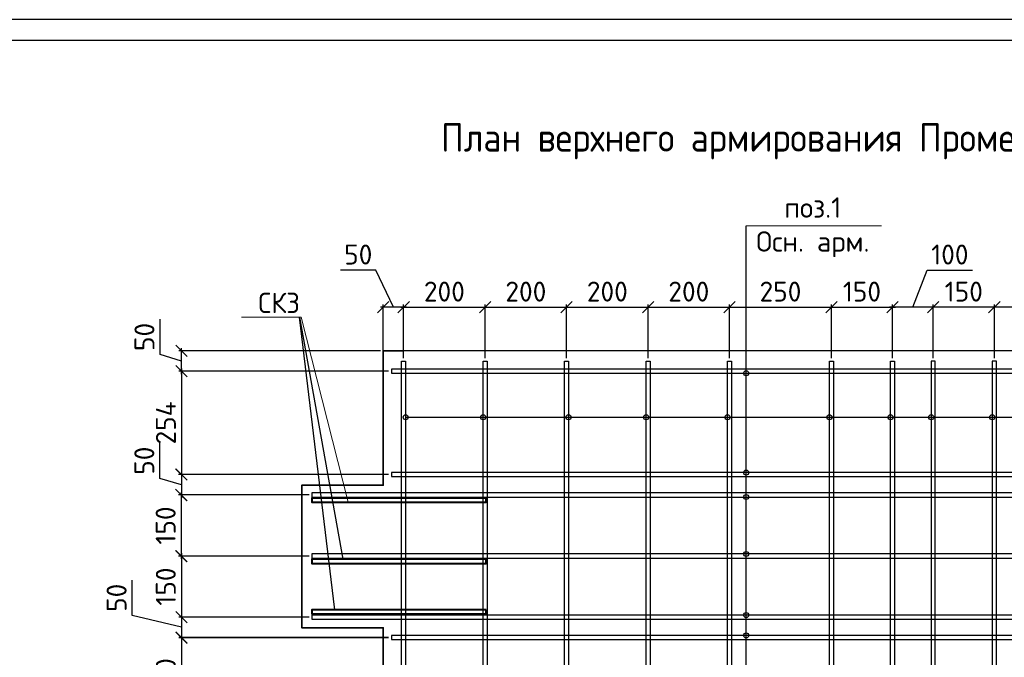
# Model space of a CAD drawing. Header units: millimetres. Extents: x 40580 to 2152466, y -328404 to 177125.
# Tile 143 of 252: x 458278 to 470362, y 169293 to 177125. Entities that reach past the tile are written whole.
import ezdxf
from ezdxf import colors
from ezdxf.entities.mleader import LeaderData, LeaderLine
from ezdxf.math import Vec2, Vec3

# ---------------------------------------------------------------- set-up
doc = ezdxf.new("R2010")
doc.units = ezdxf.units.MM
doc.linetypes.add('CENTER', pattern=[2, 1.25, -0.25, 0.25, -0.25])
doc.layers.add('11', color=7, linetype='Continuous')
doc.layers.add('Столовая - обозначения', color=7, linetype='Continuous')
for name, color, linetype, lineweight in [('Арм_хомуты', 133, 'Continuous', 18), ('ОСИ', 7, 'CENTER', 15), ('Перекрытие ж_бетон', 250, 'Continuous', 30), ('подоснова', 151, 'Continuous', 5), ('Столовая Двери и окна', 7, 'Continuous', 15), ('ТЕКСТ', 7, 'Continuous', 15)]:
    doc.layers.add(name, color=color, linetype=linetype, lineweight=lineweight)
doc.layers.add('Стена_ бетон несущ.', color=7, linetype='Continuous', lineweight=70, true_color=0xb4b496)
doc.styles.add('GOST-2.304_Type-B', font='GOST_Common.ttf')
doc.styles.get("Standard").update_dxf_attribs({"font": 'isocpeur.ttf'})
doc.styles.add('ГОСТ', font='isocpeur.ttf')
doc.styles.add('ГОСТ 2.304', font='isocpeur.ttf')
doc.dimstyles.new('Осевые', dxfattribs={"dimscale": 0.7, "dimtxt": 450, "dimasz": 400, "dimexe": 100, "dimexo": 100, "dimgap": 100, "dimtad": 1, "dimdec": 0, "dimzin": 0, "dimdsep": 46, "dimtxsty": 'Standard', "dimblk": 'OBLIQUE', "dimcen": 9, "dimdle": 100, "dimazin": 0, "dimtm": 1e-09, "dimtfac": 1, "dimtdec": 0, "dimtofl": 0, "dimtmove": 0, "dimatfit": 3, "dimfxl": 1, "dimtolj": 1, "dimtzin": 0, "dimarcsym": 0})

# ---------------------------------------------------------------- blocks, each defined once
blk = doc.blocks.new('Штамп')
at = {"layer": '11'}
blk.add_line((311470, 126228), (252070, 126228), dxfattribs=at)
at = {"layer": '11', "lineweight": 30}
blk.add_line((254210, 125978), (311220, 125978), dxfattribs=at)
blk = doc.blocks.new('_None')
blk = doc.blocks.new('_OBLIQUE')
at = {"color": 0, "linetype": 'ByBlock'}
blk.add_line((-0.5, -0.5), (0.5, 0.5), dxfattribs=at)
blk = doc.blocks.new('*D5743')
at = {"layer": 'Defpoints', "color": 0, "linetype": 'ByBlock', "lineweight": 25, "ltscale": 13, "transparency": 16777216}
for p in [(462740, 173593), (462740, 173011), (462990, 172931)]:
    blk.add_point(p, dxfattribs=at)
at = {"layer": 'ОСИ', "color": 0, "linetype": 'ByBlock', "lineweight": -2, "ltscale": 13, "transparency": 16777216}
for p, q in [((462650, 174048), (462216, 174048)), ((462865, 173593), (462650, 174048)), ((463025, 173593), (462705, 173593)), ((462740, 173046), (462740, 173628)), ((462990, 172966), (462990, 173628))]:
    blk.add_line(p, q, dxfattribs=at)
at = {"layer": 'ОСИ', "color": 0, "linetype": 'ByBlock', "lineweight": -2, "ltscale": 13, "transparency": 16777216, "xscale": 140, "yscale": 140, "zscale": 140, "rotation": 180}
blk.add_blockref('_OBLIQUE', (462740, 173593), dxfattribs=at)
at = {"layer": 'ОСИ', "color": 0, "linetype": 'ByBlock', "lineweight": -2, "ltscale": 13, "transparency": 16777216, "xscale": 140, "yscale": 140, "zscale": 140}
blk.add_blockref('_OBLIQUE', (462990, 173593), dxfattribs=at)
at = {"layer": 'ОСИ', "color": 0, "linetype": 'ByBlock', "ltscale": 13, "transparency": 16777216, "insert": (462433, 174240), "char_height": 245, "attachment_point": 5}
blk.add_mtext('\\A1;50', dxfattribs=at)
blk = doc.blocks.new('*D5744')
at = {"layer": 'Defpoints', "color": 0, "linetype": 'ByBlock', "lineweight": 25, "ltscale": 13, "transparency": 16777216}
for p in [(463990, 173593), (462990, 172931), (463990, 172931)]:
    blk.add_point(p, dxfattribs=at)
at = {"layer": 'ОСИ', "color": 0, "linetype": 'ByBlock', "lineweight": -2, "ltscale": 13, "transparency": 16777216}
for p, q in [((462955, 173593), (464025, 173593)), ((462990, 172966), (462990, 173628)), ((463990, 172966), (463990, 173628))]:
    blk.add_line(p, q, dxfattribs=at)
at = {"layer": 'ОСИ', "color": 0, "linetype": 'ByBlock', "lineweight": -2, "ltscale": 13, "transparency": 16777216, "xscale": 140, "yscale": 140, "zscale": 140, "rotation": 180}
blk.add_blockref('_OBLIQUE', (462990, 173593), dxfattribs=at)
at = {"layer": 'ОСИ', "color": 0, "linetype": 'ByBlock', "lineweight": -2, "ltscale": 13, "transparency": 16777216, "xscale": 140, "yscale": 140, "zscale": 140}
blk.add_blockref('_OBLIQUE', (463990, 173593), dxfattribs=at)
at = {"layer": 'ОСИ', "color": 0, "linetype": 'ByBlock', "ltscale": 13, "transparency": 16777216, "insert": (463490, 173785), "char_height": 245, "attachment_point": 5}
blk.add_mtext('\\A1;200', dxfattribs=at)
blk = doc.blocks.new('*D5745')
at = {"layer": 'Defpoints', "color": 0, "linetype": 'ByBlock', "lineweight": 25, "ltscale": 13, "transparency": 16777216}
for p in [(464990, 173593), (463990, 172931), (464990, 172931)]:
    blk.add_point(p, dxfattribs=at)
at = {"layer": 'ОСИ', "color": 0, "linetype": 'ByBlock', "lineweight": -2, "ltscale": 13, "transparency": 16777216}
for p, q in [((463955, 173593), (465025, 173593)), ((463990, 172966), (463990, 173628)), ((464990, 172966), (464990, 173628))]:
    blk.add_line(p, q, dxfattribs=at)
at = {"layer": 'ОСИ', "color": 0, "linetype": 'ByBlock', "lineweight": -2, "ltscale": 13, "transparency": 16777216, "xscale": 140, "yscale": 140, "zscale": 140, "rotation": 180}
blk.add_blockref('_OBLIQUE', (463990, 173593), dxfattribs=at)
at = {"layer": 'ОСИ', "color": 0, "linetype": 'ByBlock', "lineweight": -2, "ltscale": 13, "transparency": 16777216, "xscale": 140, "yscale": 140, "zscale": 140}
blk.add_blockref('_OBLIQUE', (464990, 173593), dxfattribs=at)
at = {"layer": 'ОСИ', "color": 0, "linetype": 'ByBlock', "ltscale": 13, "transparency": 16777216, "insert": (464490, 173785), "char_height": 245, "attachment_point": 5}
blk.add_mtext('\\A1;200', dxfattribs=at)
blk = doc.blocks.new('*D5746')
at = {"layer": 'Defpoints', "color": 0, "linetype": 'ByBlock', "lineweight": 25, "ltscale": 13, "transparency": 16777216}
for p in [(465990, 173593), (464990, 172931), (465990, 172931)]:
    blk.add_point(p, dxfattribs=at)
at = {"layer": 'ОСИ', "color": 0, "linetype": 'ByBlock', "lineweight": -2, "ltscale": 13, "transparency": 16777216}
for p, q in [((464955, 173593), (466025, 173593)), ((464990, 172966), (464990, 173628)), ((465990, 172966), (465990, 173628))]:
    blk.add_line(p, q, dxfattribs=at)
at = {"layer": 'ОСИ', "color": 0, "linetype": 'ByBlock', "lineweight": -2, "ltscale": 13, "transparency": 16777216, "xscale": 140, "yscale": 140, "zscale": 140, "rotation": 180}
blk.add_blockref('_OBLIQUE', (464990, 173593), dxfattribs=at)
at = {"layer": 'ОСИ', "color": 0, "linetype": 'ByBlock', "lineweight": -2, "ltscale": 13, "transparency": 16777216, "xscale": 140, "yscale": 140, "zscale": 140}
blk.add_blockref('_OBLIQUE', (465990, 173593), dxfattribs=at)
at = {"layer": 'ОСИ', "color": 0, "linetype": 'ByBlock', "ltscale": 13, "transparency": 16777216, "insert": (465490, 173785), "char_height": 245, "attachment_point": 5}
blk.add_mtext('\\A1;200', dxfattribs=at)
blk = doc.blocks.new('*D5747')
at = {"layer": 'Defpoints', "color": 0, "linetype": 'ByBlock', "lineweight": 25, "ltscale": 13, "transparency": 16777216}
for p in [(466990, 173593), (465990, 172931), (466990, 172931)]:
    blk.add_point(p, dxfattribs=at)
at = {"layer": 'ОСИ', "color": 0, "linetype": 'ByBlock', "lineweight": -2, "ltscale": 13, "transparency": 16777216}
for p, q in [((465955, 173593), (467025, 173593)), ((465990, 172966), (465990, 173628)), ((466990, 172966), (466990, 173628))]:
    blk.add_line(p, q, dxfattribs=at)
at = {"layer": 'ОСИ', "color": 0, "linetype": 'ByBlock', "lineweight": -2, "ltscale": 13, "transparency": 16777216, "xscale": 140, "yscale": 140, "zscale": 140, "rotation": 180}
blk.add_blockref('_OBLIQUE', (465990, 173593), dxfattribs=at)
at = {"layer": 'ОСИ', "color": 0, "linetype": 'ByBlock', "lineweight": -2, "ltscale": 13, "transparency": 16777216, "xscale": 140, "yscale": 140, "zscale": 140}
blk.add_blockref('_OBLIQUE', (466990, 173593), dxfattribs=at)
at = {"layer": 'ОСИ', "color": 0, "linetype": 'ByBlock', "ltscale": 13, "transparency": 16777216, "insert": (466490, 173785), "char_height": 245, "attachment_point": 5}
blk.add_mtext('\\A1;200', dxfattribs=at)
blk = doc.blocks.new('*D5748')
at = {"layer": 'Defpoints', "color": 0, "linetype": 'ByBlock', "lineweight": 25, "ltscale": 13, "transparency": 16777216}
for p in [(468240, 173593), (466990, 172931), (468240, 172932)]:
    blk.add_point(p, dxfattribs=at)
at = {"layer": 'ОСИ', "color": 0, "linetype": 'ByBlock', "lineweight": -2, "ltscale": 13, "transparency": 16777216}
for p, q in [((466955, 173593), (468275, 173593)), ((466990, 172966), (466990, 173628)), ((468240, 172967), (468240, 173628))]:
    blk.add_line(p, q, dxfattribs=at)
at = {"layer": 'ОСИ', "color": 0, "linetype": 'ByBlock', "lineweight": -2, "ltscale": 13, "transparency": 16777216, "xscale": 140, "yscale": 140, "zscale": 140, "rotation": 180}
blk.add_blockref('_OBLIQUE', (466990, 173593), dxfattribs=at)
at = {"layer": 'ОСИ', "color": 0, "linetype": 'ByBlock', "lineweight": -2, "ltscale": 13, "transparency": 16777216, "xscale": 140, "yscale": 140, "zscale": 140}
blk.add_blockref('_OBLIQUE', (468240, 173593), dxfattribs=at)
at = {"layer": 'ОСИ', "color": 0, "linetype": 'ByBlock', "ltscale": 13, "transparency": 16777216, "insert": (467615, 173785), "char_height": 245, "attachment_point": 5}
blk.add_mtext('\\A1;250', dxfattribs=at)
blk = doc.blocks.new('*D5749')
at = {"layer": 'Defpoints', "color": 0, "linetype": 'ByBlock', "lineweight": 25, "ltscale": 13, "transparency": 16777216}
for p in [(468990, 173593), (468240, 172932), (468990, 172932)]:
    blk.add_point(p, dxfattribs=at)
at = {"layer": 'ОСИ', "color": 0, "linetype": 'ByBlock', "lineweight": -2, "ltscale": 13, "transparency": 16777216}
for p, q in [((468205, 173593), (469025, 173593)), ((468240, 172967), (468240, 173628)), ((468990, 172967), (468990, 173628))]:
    blk.add_line(p, q, dxfattribs=at)
at = {"layer": 'ОСИ', "color": 0, "linetype": 'ByBlock', "lineweight": -2, "ltscale": 13, "transparency": 16777216, "xscale": 140, "yscale": 140, "zscale": 140, "rotation": 180}
blk.add_blockref('_OBLIQUE', (468240, 173593), dxfattribs=at)
at = {"layer": 'ОСИ', "color": 0, "linetype": 'ByBlock', "lineweight": -2, "ltscale": 13, "transparency": 16777216, "xscale": 140, "yscale": 140, "zscale": 140}
blk.add_blockref('_OBLIQUE', (468990, 173593), dxfattribs=at)
at = {"layer": 'ОСИ', "color": 0, "linetype": 'ByBlock', "ltscale": 13, "transparency": 16777216, "insert": (468615, 173785), "char_height": 245, "attachment_point": 5}
blk.add_mtext('\\A1;150', dxfattribs=at)
blk = doc.blocks.new('*D5755')
at = {"layer": 'Defpoints', "color": 0, "linetype": 'ByBlock', "lineweight": 25, "ltscale": 13, "transparency": 16777216}
for p in [(470240, 173593), (470240, 172931), (471490, 172931)]:
    blk.add_point(p, dxfattribs=at)
at = {"layer": 'ОСИ', "color": 0, "linetype": 'ByBlock', "lineweight": -2, "ltscale": 13, "transparency": 16777216}
for p, q in [((471525, 173593), (470205, 173593)), ((470240, 172966), (470240, 173628)), ((471490, 172966), (471490, 173628))]:
    blk.add_line(p, q, dxfattribs=at)
at = {"layer": 'ОСИ', "color": 0, "linetype": 'ByBlock', "lineweight": -2, "ltscale": 13, "transparency": 16777216, "xscale": 140, "yscale": 140, "zscale": 140, "rotation": 180}
blk.add_blockref('_OBLIQUE', (470240, 173593), dxfattribs=at)
at = {"layer": 'ОСИ', "color": 0, "linetype": 'ByBlock', "lineweight": -2, "ltscale": 13, "transparency": 16777216, "xscale": 140, "yscale": 140, "zscale": 140}
blk.add_blockref('_OBLIQUE', (471490, 173593), dxfattribs=at)
at = {"layer": 'ОСИ', "color": 0, "linetype": 'ByBlock', "ltscale": 13, "transparency": 16777216, "insert": (470865, 173785), "char_height": 245, "attachment_point": 5}
blk.add_mtext('\\A1;250', dxfattribs=at)
blk = doc.blocks.new('*D5756')
at = {"layer": 'Defpoints', "color": 0, "linetype": 'ByBlock', "lineweight": 25, "ltscale": 13, "transparency": 16777216}
for p in [(469490, 173593), (469490, 172931), (470240, 172931)]:
    blk.add_point(p, dxfattribs=at)
at = {"layer": 'ОСИ', "color": 0, "linetype": 'ByBlock', "lineweight": -2, "ltscale": 13, "transparency": 16777216}
for p, q in [((470275, 173593), (469455, 173593)), ((469490, 172966), (469490, 173628)), ((470240, 172966), (470240, 173628))]:
    blk.add_line(p, q, dxfattribs=at)
at = {"layer": 'ОСИ', "color": 0, "linetype": 'ByBlock', "lineweight": -2, "ltscale": 13, "transparency": 16777216, "xscale": 140, "yscale": 140, "zscale": 140, "rotation": 180}
blk.add_blockref('_OBLIQUE', (469490, 173593), dxfattribs=at)
at = {"layer": 'ОСИ', "color": 0, "linetype": 'ByBlock', "lineweight": -2, "ltscale": 13, "transparency": 16777216, "xscale": 140, "yscale": 140, "zscale": 140}
blk.add_blockref('_OBLIQUE', (470240, 173593), dxfattribs=at)
at = {"layer": 'ОСИ', "color": 0, "linetype": 'ByBlock', "ltscale": 13, "transparency": 16777216, "insert": (469865, 173785), "char_height": 245, "attachment_point": 5}
blk.add_mtext('\\A1;150', dxfattribs=at)
blk = doc.blocks.new('*D5757')
at = {"layer": 'Defpoints', "color": 0, "linetype": 'ByBlock', "lineweight": 25, "ltscale": 13, "transparency": 16777216}
for p in [(468990, 173593), (468990, 172932), (469490, 172931)]:
    blk.add_point(p, dxfattribs=at)
at = {"layer": 'ОСИ', "color": 0, "linetype": 'ByBlock', "lineweight": -2, "ltscale": 13, "transparency": 16777216}
for p, q in [((469240, 173593), (469416, 174048)), ((469416, 174048), (469972, 174048)), ((469525, 173593), (468955, 173593)), ((468990, 172967), (468990, 173628)), ((469490, 172966), (469490, 173628))]:
    blk.add_line(p, q, dxfattribs=at)
at = {"layer": 'ОСИ', "color": 0, "linetype": 'ByBlock', "lineweight": -2, "ltscale": 13, "transparency": 16777216, "xscale": 140, "yscale": 140, "zscale": 140, "rotation": 180}
blk.add_blockref('_OBLIQUE', (468990, 173593), dxfattribs=at)
at = {"layer": 'ОСИ', "color": 0, "linetype": 'ByBlock', "lineweight": -2, "ltscale": 13, "transparency": 16777216, "xscale": 140, "yscale": 140, "zscale": 140}
blk.add_blockref('_OBLIQUE', (469490, 173593), dxfattribs=at)
at = {"layer": 'ОСИ', "color": 0, "linetype": 'ByBlock', "ltscale": 13, "transparency": 16777216, "insert": (469694, 174240), "char_height": 245, "attachment_point": 5}
blk.add_mtext('\\A1;100', dxfattribs=at)
blk = doc.blocks.new('*D5758')
at = {"layer": 'Defpoints', "color": 0, "linetype": 'ByBlock', "lineweight": 25, "ltscale": 13, "transparency": 16777216}
for p in [(460264, 173056), (462740, 173056), (462840, 172807)]:
    blk.add_point(p, dxfattribs=at)
at = {"layer": 'ОСИ', "color": 0, "linetype": 'ByBlock', "lineweight": -2, "ltscale": 13, "transparency": 16777216}
for p, q in [((460002, 173011), (460002, 173445)), ((462705, 173056), (460229, 173056)), ((460264, 172772), (460264, 173091)), ((460264, 172932), (460002, 173011)), ((462805, 172807), (460229, 172807))]:
    blk.add_line(p, q, dxfattribs=at)
at = {"layer": 'ОСИ', "color": 0, "linetype": 'ByBlock', "lineweight": -2, "ltscale": 13, "transparency": 16777216, "xscale": 140, "yscale": 140, "zscale": 140}
for p, rotation in [((460264, 173056), 90), ((460264, 172807), 270)]:
    blk.add_blockref('_OBLIQUE', p, dxfattribs=dict(at, rotation=rotation))
at = {"layer": 'ОСИ', "color": 0, "linetype": 'ByBlock', "ltscale": 13, "transparency": 16777216, "insert": (459809, 173228), "char_height": 245, "attachment_point": 5, "rotation": 90}
blk.add_mtext('\\A1;50', dxfattribs=at)
blk = doc.blocks.new('*D5759')
at = {"layer": 'Defpoints', "color": 0, "linetype": 'ByBlock', "lineweight": 25, "ltscale": 13, "transparency": 16777216}
for p in [(462840, 172807), (460264, 171537), (462840, 171537)]:
    blk.add_point(p, dxfattribs=at)
at = {"layer": 'ОСИ', "color": 0, "linetype": 'ByBlock', "lineweight": -2, "ltscale": 13, "transparency": 16777216}
for p, q in [((460264, 172842), (460264, 171502)), ((462805, 172807), (460229, 172807)), ((462805, 171537), (460229, 171537))]:
    blk.add_line(p, q, dxfattribs=at)
at = {"layer": 'ОСИ', "color": 0, "linetype": 'ByBlock', "lineweight": -2, "ltscale": 13, "transparency": 16777216, "xscale": 140, "yscale": 140, "zscale": 140}
for p, rotation in [((460264, 172807), 90), ((460264, 171537), 270)]:
    blk.add_blockref('_OBLIQUE', p, dxfattribs=dict(at, rotation=rotation))
at = {"layer": 'ОСИ', "color": 0, "linetype": 'ByBlock', "ltscale": 13, "transparency": 16777216, "insert": (460072, 172172), "char_height": 245, "attachment_point": 5, "rotation": 90}
blk.add_mtext('\\A1;254', dxfattribs=at)
blk = doc.blocks.new('*D5760')
at = {"layer": 'Defpoints', "color": 0, "linetype": 'ByBlock', "lineweight": 25, "ltscale": 13, "transparency": 16777216}
for p in [(461865, 170537), (460264, 169787), (461865, 169787)]:
    blk.add_point(p, dxfattribs=at)
at = {"layer": 'ОСИ', "color": 0, "linetype": 'ByBlock', "lineweight": -2, "ltscale": 13, "transparency": 16777216}
for p, q in [((461830, 170537), (460229, 170537)), ((460264, 170572), (460264, 169752)), ((461830, 169787), (460229, 169787))]:
    blk.add_line(p, q, dxfattribs=at)
at = {"layer": 'ОСИ', "color": 0, "linetype": 'ByBlock', "lineweight": -2, "ltscale": 13, "transparency": 16777216, "xscale": 140, "yscale": 140, "zscale": 140}
for p, rotation in [((460264, 170537), 90), ((460264, 169787), 270)]:
    blk.add_blockref('_OBLIQUE', p, dxfattribs=dict(at, rotation=rotation))
at = {"layer": 'ОСИ', "color": 0, "linetype": 'ByBlock', "ltscale": 13, "transparency": 16777216, "insert": (460071, 170162), "char_height": 245, "attachment_point": 5, "rotation": 90}
blk.add_mtext('\\A1;150', dxfattribs=at)
blk = doc.blocks.new('*D5761')
at = {"layer": 'Defpoints', "color": 0, "linetype": 'ByBlock', "lineweight": 25, "ltscale": 13, "transparency": 16777216}
for p in [(461865, 169787), (460264, 169537), (462840, 169537)]:
    blk.add_point(p, dxfattribs=at)
at = {"layer": 'ОСИ', "color": 0, "linetype": 'ByBlock', "lineweight": -2, "ltscale": 13, "transparency": 16777216}
for p, q in [((459660, 169807), (459660, 170241)), ((460264, 169662), (459660, 169807)), ((460264, 169822), (460264, 169502)), ((461830, 169787), (460229, 169787)), ((462805, 169537), (460229, 169537))]:
    blk.add_line(p, q, dxfattribs=at)
at = {"layer": 'ОСИ', "color": 0, "linetype": 'ByBlock', "lineweight": -2, "ltscale": 13, "transparency": 16777216, "xscale": 140, "yscale": 140, "zscale": 140}
for p, rotation in [((460264, 169787), 90), ((460264, 169537), 270)]:
    blk.add_blockref('_OBLIQUE', p, dxfattribs=dict(at, rotation=rotation))
at = {"layer": 'ОСИ', "color": 0, "linetype": 'ByBlock', "ltscale": 13, "transparency": 16777216, "insert": (459467, 170024), "char_height": 245, "attachment_point": 5, "rotation": 90}
blk.add_mtext('\\A1;50', dxfattribs=at)
blk = doc.blocks.new('*D5765')
at = {"layer": 'Defpoints', "color": 0, "linetype": 'ByBlock', "lineweight": 25, "ltscale": 13, "transparency": 16777216}
for p in [(462840, 171537), (460262, 171287), (461865, 171287)]:
    blk.add_point(p, dxfattribs=at)
at = {"layer": 'ОСИ', "color": 0, "linetype": 'ByBlock', "lineweight": -2, "ltscale": 13, "transparency": 16777216}
for p, q in [((459999, 171491), (459999, 171925)), ((460262, 171412), (459999, 171491)), ((462805, 171537), (460227, 171537)), ((460262, 171572), (460262, 171252)), ((461830, 171287), (460227, 171287))]:
    blk.add_line(p, q, dxfattribs=at)
at = {"layer": 'ОСИ', "color": 0, "linetype": 'ByBlock', "lineweight": -2, "ltscale": 13, "transparency": 16777216, "xscale": 140, "yscale": 140, "zscale": 140}
for p, rotation in [((460262, 171537), 90), ((460262, 171287), 270)]:
    blk.add_blockref('_OBLIQUE', p, dxfattribs=dict(at, rotation=rotation))
at = {"layer": 'ОСИ', "color": 0, "linetype": 'ByBlock', "ltscale": 13, "transparency": 16777216, "insert": (459807, 171708), "char_height": 245, "attachment_point": 5, "rotation": 90}
blk.add_mtext('\\A1;50', dxfattribs=at)
blk = doc.blocks.new('*D5766')
at = {"layer": 'Defpoints', "color": 0, "linetype": 'ByBlock', "lineweight": 25, "ltscale": 13, "transparency": 16777216}
for p in [(461865, 171287), (460261, 170537), (461865, 170537)]:
    blk.add_point(p, dxfattribs=at)
at = {"layer": 'ОСИ', "color": 0, "linetype": 'ByBlock', "lineweight": -2, "ltscale": 13, "transparency": 16777216}
for p, q in [((461830, 171287), (460226, 171287)), ((460261, 171322), (460261, 170502)), ((461830, 170537), (460226, 170537))]:
    blk.add_line(p, q, dxfattribs=at)
at = {"layer": 'ОСИ', "color": 0, "linetype": 'ByBlock', "lineweight": -2, "ltscale": 13, "transparency": 16777216, "xscale": 140, "yscale": 140, "zscale": 140}
for p, rotation in [((460261, 171287), 90), ((460261, 170537), 270)]:
    blk.add_blockref('_OBLIQUE', p, dxfattribs=dict(at, rotation=rotation))
at = {"layer": 'ОСИ', "color": 0, "linetype": 'ByBlock', "ltscale": 13, "transparency": 16777216, "insert": (460069, 170912), "char_height": 245, "attachment_point": 5, "rotation": 90}
blk.add_mtext('\\A1;150', dxfattribs=at)
blk = doc.blocks.new('*D5909')
at = {"layer": 'Defpoints', "color": 0, "linetype": 'ByBlock', "lineweight": 25, "ltscale": 13, "transparency": 16777216}
for p in [(462840, 169531), (460264, 168531), (462840, 168531)]:
    blk.add_point(p, dxfattribs=at)
at = {"layer": 'ОСИ', "color": 0, "linetype": 'ByBlock', "lineweight": -2, "ltscale": 13, "transparency": 16777216}
for p, q in [((460264, 169566), (460264, 168496)), ((462805, 169531), (460229, 169531)), ((462805, 168531), (460229, 168531))]:
    blk.add_line(p, q, dxfattribs=at)
at = {"layer": 'ОСИ', "color": 0, "linetype": 'ByBlock', "lineweight": -2, "ltscale": 13, "transparency": 16777216, "xscale": 140, "yscale": 140, "zscale": 140}
for p, rotation in [((460264, 169531), 90), ((460264, 168531), 270)]:
    blk.add_blockref('_OBLIQUE', p, dxfattribs=dict(at, rotation=rotation))
at = {"layer": 'ОСИ', "color": 0, "linetype": 'ByBlock', "ltscale": 13, "transparency": 16777216, "insert": (460071, 169031), "char_height": 245, "attachment_point": 5, "rotation": 90}
blk.add_mtext('\\A1;200', dxfattribs=at)

msp = doc.modelspace()

# ---------------------------------------------------------------- linework, layer by layer
at = {"layer": 'Арм_хомуты', "color": 251, "lineweight": 40, "true_color": 0x636466}
for points in [[(464003.029, 171247.195), (461864.902, 171247.195), (461864.902, 171197.195), (464003.029, 171197.195)], [(464003.029, 170497.195), (461864.902, 170497.195), (461864.902, 170447.195), (464003.029, 170447.195)], [(464003.029, 169877.195), (461864.902, 169877.195), (461864.902, 169827.195), (464003.029, 169827.195)]]:
    msp.add_lwpolyline(points, close=True, dxfattribs=at)
at = {"layer": 'Перекрытие ж_бетон', "color": 18, "linetype": 'Continuous', "lineweight": 25, "true_color": 0x000000}
for points in [[(462964.902, 164380.336), (462964.902, 172931.448), (463014.902, 172931.448), (463014.902, 164380.336)], [(463964.902, 164380.336), (463964.902, 172931.448), (464014.902, 172931.448), (464014.902, 164380.336)], [(464964.902, 164380.336), (464964.902, 172931.448), (465014.902, 172931.448), (465014.902, 164380.336)], [(465964.902, 164380.336), (465964.902, 172931.448), (466014.902, 172931.448), (466014.902, 164380.336)], [(466964.902, 164380.336), (466964.902, 172931.448), (467014.902, 172931.448), (467014.902, 164380.336)], [(468215.064, 163933.283), (468214.902, 172931.448), (468264.902, 172931.448), (468265.064, 163933.283)], [(468965.064, 163933.283), (468964.902, 172931.448), (469014.902, 172931.448), (469015.064, 163933.283)], [(469515.064, 163933.283), (469514.902, 172931.448), (469464.902, 172931.448), (469465.064, 163933.283)], [(470265.064, 163933.283), (470264.902, 172931.448), (470214.902, 172931.448), (470215.064, 163933.283)], [(475614.902, 172832.195), (462839.902, 172832.195), (462839.902, 172782.195), (475614.902, 172782.195)], [(475614.902, 171562.195), (462839.902, 171562.195), (462839.902, 171512.195), (475614.902, 171512.195)], [(475614.902, 169562.195), (462839.902, 169562.195), (462839.902, 169512.195), (475614.902, 169512.195)]]:
    msp.add_lwpolyline(points, close=True, dxfattribs=at)
at = {"layer": 'Перекрытие ж_бетон', "color": 18, "linetype": 'Continuous', "lineweight": 30, "true_color": 0x000000}
for points in [[(476614.902, 171312.195), (461864.902, 171312.195), (461864.902, 171262.195), (476614.902, 171262.195)], [(476614.902, 170562.195), (461864.902, 170562.195), (461864.902, 170512.195), (476614.902, 170512.195)], [(476614.902, 169812.195), (461864.902, 169812.195), (461864.902, 169762.195), (476614.902, 169762.195)]]:
    msp.add_lwpolyline(points, close=True, dxfattribs=at)
at = {"layer": 'подоснова', "color": 18, "ltscale": 0.3, "true_color": 0x000000}
msp.add_line((468856.704, 174591.918), (467193.5, 174591.918), dxfattribs=at)
at = {"layer": 'Стена_ бетон несущ.', "color": 18, "linetype": 'Continuous', "lineweight": 35, "true_color": 0x000000, "transparency": 33554687}
msp.add_lwpolyline([(475739.902, 173060.335), (475739.902, 171410.335), (476739.902, 171410.335), (476739.902, 169660.335), (475739.902, 169660.335), (475739.902, 165310.335), (476739.902, 165310.335), (476739.902, 163810.335), (462739.902, 163806.372), (461739.902, 163806.372), (461739.902, 165306.372), (462739.902, 165306.372), (462739.902, 169656.372), (461739.902, 169656.372), (461739.902, 171406.372), (462739.902, 171406.372), (462739.902, 173056.372), (475739.902, 173060.335)], dxfattribs=at)
at = {"layer": 'Столовая Двери и окна', "color": 18, "lineweight": 25, "true_color": 0x000000}
for p, q in [((467193.5, 165511.947), (467193.5, 174591.918)), ((462143.829, 169877.195), (461712.072, 173471.586)), ((461712.072, 173471.586), (462242.341, 170497.195)), ((462739.902, 173056.448), (462989.902, 173056.448)), ((463014.902, 172241.33), (476082.738, 172241.33))]:
    msp.add_line(p, q, dxfattribs=at)
at = {"layer": 'Столовая Двери и окна', "color": 18, "lineweight": 30, "true_color": 0x000000}
for centre in [(467193.5, 172782.195), (463014.902, 172241.33), (463964.902, 172241.33), (465014.902, 172241.33), (465964.902, 172241.33), (466964.902, 172241.33), (468214.917, 172241.33), (468964.917, 172241.33), (469464.917, 172241.33), (470214.917, 172241.33), (467193.5, 171562.195), (467193.5, 171262.195), (467193.5, 170562.195), (467193.5, 169812.195), (467193.5, 169562.195)]:
    msp.add_circle(centre, 30.99, dxfattribs=at)

# ---------------------------------------------------------------- block references
at = {"layer": 'Столовая - обозначения', "color": 18, "lineweight": 20, "true_color": 0x000000}
msp.add_blockref('Штамп', (185343.703, 50897.048), dxfattribs=at)

# ---------------------------------------------------------------- texts
at = {"layer": 'подоснова', "color": 18, "ltscale": 0.3, "true_color": 0x000000, "insert": (468011.977, 174783.348), "char_height": 250, "width": 3270.99844, "attachment_point": 5, "style": 'ГОСТ 2.304'}
msp.add_mtext(' \\Pпоз.1\\PОсн. арм. ', dxfattribs=at)
at = {"layer": 'ТЕКСТ', "color": 18, "ltscale": 6, "true_color": 0x000000, "insert": (469372.609, 175853.607), "char_height": 350, "width": 12142.26589, "attachment_point": 2, "style": 'ГОСТ'}
msp.add_mtext('{\\W0.9;План верхнего армирования Промежуточной площадки №2 }', dxfattribs=at)

# ---------------------------------------------------------------- dimensions: what is measured, and where the dimension line sits
at = {"layer": 'ОСИ', "color": 18, "linetype": 'ByBlock', "ltscale": 13, "true_color": 0x000000}
for base, p1, p2, picture, middle in [((462739.902, 173592.58), (462989.902, 172931.448), (462739.902, 173010.99), '*D5743', (462580.357, 174047.58)), ((468989.902, 173592.694), (469489.902, 172931.448), (468989.902, 172931.578), '*D5757', (469485.652, 174047.694))]:
    dim = msp.add_linear_dim(base=base, p1=p1, p2=p2, dimstyle='Осевые', override={"dimtxt": 350, "dimasz": 200, "dimexe": 50, "dimexo": 50, "dimlfac": 0.2, "dimdle": 50, "dimtmove": 1}, dxfattribs=at)
    dim.commit()
    dim.dimension.update_dxf_attribs({"geometry": picture, "text_midpoint": middle, "dimtype": 160})
for base, p1, p2, picture, middle in [((463989.902, 173592.58), (462989.902, 172931.448), (463989.902, 172931.448), '*D5744', (463489.902, 173785.08)), ((464989.902, 173592.58), (463989.902, 172931.448), (464989.902, 172931.448), '*D5745', (464489.902, 173785.08)), ((465989.902, 173592.58), (464989.902, 172931.448), (465989.902, 172931.448), '*D5746', (465489.902, 173785.08)), ((466989.902, 173592.58), (465989.902, 172931.448), (466989.902, 172931.448), '*D5747', (466489.902, 173785.08)), ((468239.902, 173592.58), (466989.902, 172931.448), (468239.902, 172931.562), '*D5748', (467614.902, 173785.08)), ((468989.902, 173592.694), (468239.902, 172931.562), (468989.902, 172931.578), '*D5749', (468614.902, 173785.194))]:
    dim = msp.add_linear_dim(base=base, p1=p1, p2=p2, dimstyle='Осевые', override={"dimtxt": 350, "dimasz": 200, "dimexe": 50, "dimexo": 50, "dimlfac": 0.2, "dimdle": 50, "dimtmove": 1}, dxfattribs=at)
    dim.commit()
    dim.dimension.update_dxf_attribs({"geometry": picture, "text_midpoint": middle})
for base, p1, p2, angle, picture, middle in [((469489.902, 173592.694), (470239.902, 172931.448), (469489.902, 172931.448), 180, '*D5756', (469864.902, 173785.194)), ((470239.902, 173592.58), (471489.902, 172931.448), (470239.902, 172931.448), 180, '*D5755', (470864.902, 173785.08)), ((460264.389, 173056.448), (462839.902, 172807.195), (462739.902, 173056.448), 90, '*D5758', (459809.389, 173080.572)), ((460264.389, 171537.195), (462839.902, 172807.195), (462839.902, 171537.195), 90, '*D5759', (460071.889, 172172.195)), ((460261.764, 171287.195), (462839.902, 171537.195), (461864.902, 171287.195), 90, '*D5765', (459806.764, 171560.945)), ((460261.348, 170537.195), (461864.902, 171287.195), (461864.902, 170537.195), 90, '*D5766', (460068.848, 170912.195)), ((460263.973, 169787.195), (461864.902, 170537.195), (461864.902, 169787.195), 90, '*D5760', (460071.473, 170162.195)), ((460263.973, 168530.773), (462839.902, 169530.773), (462839.902, 168530.773), 90, '*D5909', (460071.473, 169030.773))]:
    dim = msp.add_linear_dim(base=base, p1=p1, p2=p2, angle=angle, dimstyle='Осевые', override={"dimtxt": 350, "dimasz": 200, "dimexe": 50, "dimexo": 50, "dimlfac": 0.2, "dimdle": 50, "dimtmove": 1}, dxfattribs=at)
    dim.commit()
    dim.dimension.update_dxf_attribs({"geometry": picture, "text_midpoint": middle})
dim = msp.add_linear_dim(base=(460263.973, 169537.195), p1=(461864.902, 169787.195), p2=(462839.902, 169537.195), angle=90, dimstyle='Осевые', override={"dimtxt": 350, "dimasz": 200, "dimexe": 50, "dimexo": 50, "dimlfac": 0.2, "dimdle": 50, "dimtmove": 1}, dxfattribs=at)
dim.commit()
dim.dimension.update_dxf_attribs({"geometry": '*D5761', "text_midpoint": (459659.737, 169876.661), "dimtype": 160})

# ---------------------------------------------------------------- leaders
at = {"layer": 'подоснова', "color": 18, "ltscale": 0.3, "true_color": 0x000000}
ml = msp.add_multileader_mtext('Standard', dxfattribs=at)
ml.set_content('СК3 ', color=(0, 0, 0), style='GOST-2.304_Type-B')
ml.set_leader_properties(color=256, linetype='ByLayer', lineweight=15)
ml.set_arrow_properties(name='NONE')
ml.build(insert=Vec2(0, 0))
ml.multileader.update_dxf_attribs({"text_left_attachment_type": 6, "text_right_attachment_type": 6, "dogleg_length": 0.1, "arrow_head_size": 18})
ctx = ml.context
ctx.base_point, ctx.char_height, ctx.arrow_head_size, ctx.landing_gap_size, ctx.plane_origin = Vec3(461192.072, 173471.586), 250, 18, 20, Vec3(454152.254, 172398.967)
ctx.left_attachment, ctx.right_attachment, ctx.text_align_type = 6, 6, 1
notes = []
notes.append((ctx, [(1, (1, 1, 0), (461732.172, 173471.586), (-1, 0), 0.1, [(0, [(462309.366, 171197.195)], 0, [])])]))
ctx.mtext.insert, ctx.mtext.alignment, ctx.mtext.flow_direction = Vec3(461462.072, 173771.586), 2, 5
for ctx, leaders in notes:
    for number, flags, end, landing, length, lines in leaders:
        leader = LeaderData()
        leader.index, (leader.has_last_leader_line, leader.has_dogleg_vector, leader.attachment_direction) = number, flags
        leader.last_leader_point, leader.dogleg_vector, leader.dogleg_length = Vec3(end), Vec3(landing), length
        for number, points, colour, breaks in lines:
            line = LeaderLine()
            line.index, line.vertices, line.color, line.breaks = number, Vec3.list(points), colors.encode_raw_color(colour), breaks
            leader.lines.append(line)
        ctx.leaders.append(leader)

doc.saveas('drawing.dxf')
